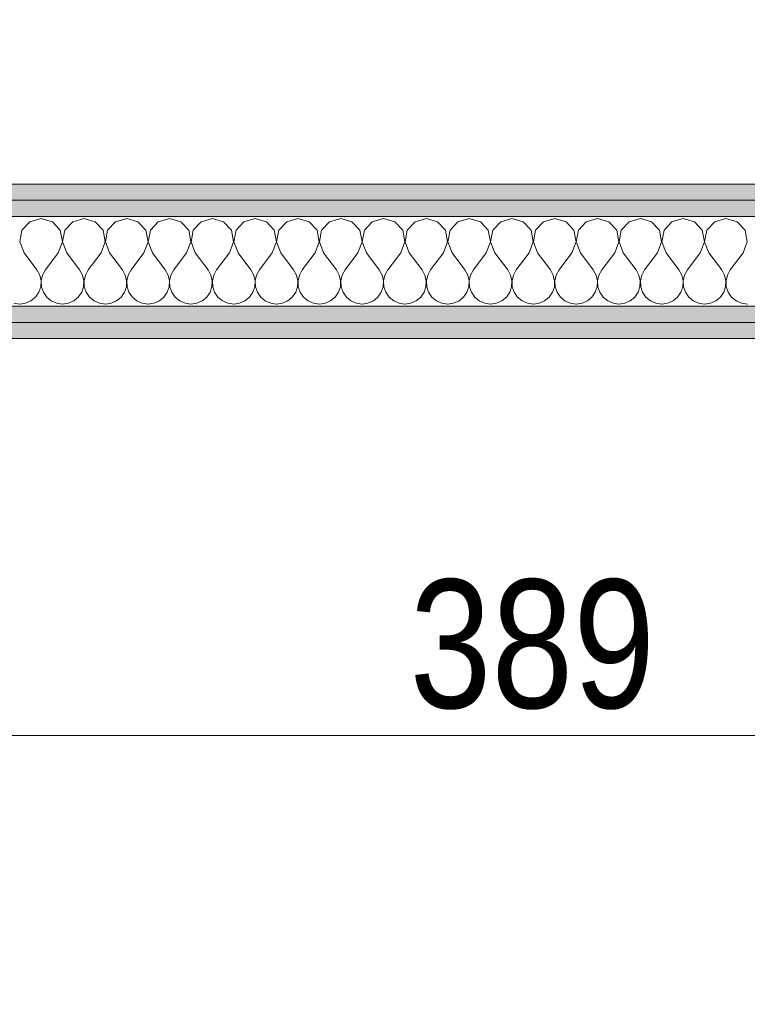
# Model space of a CAD drawing. Header units: millimetres. Extents: x 172139 to 266886, y 95607 to 138225.
# Tile 69 of 71: x 213800 to 214367, y 116568 to 117335. Entities that reach past the tile are written whole.
import ezdxf

# ---------------------------------------------------------------- set-up
doc = ezdxf.new("R2010")
doc.units = ezdxf.units.MM
doc.header["$MEASUREMENT"] = 0
doc.linetypes.add('Wipeout_Contour', pattern=[1000, 0, -1000])
doc.layers.add('PRZEBUDOWA_POSTAWIENIA_OPISY', color=7, linetype='Continuous')
doc.layers.add('ROZBUDOWA_NOWE_DZIAŁOWE', color=7, linetype='Continuous')
for name, color, linetype, lineweight, true_color in [('PRZEBUDOWA_POSTAWIENIA_OPISY_Nr_pióra__4', 7, 'Continuous', 13, 0x029e21), ('ROZBUDOWA_NOWE_DZIAŁOWE_Nr_pióra__24', 7, 'Continuous', 15, 0x029e21), ('ROZBUDOWA_NOWE_DZIAŁOWE_Nr_pióra__4', 7, 'Continuous', 13, 0x029e21), ('ROZBUDOWA_NOWE_DZIAŁOWE_Nr_pióra__67', 7, 'Continuous', 13, 0x6a6a6a)]:
    doc.layers.add(name, color=color, linetype=linetype, lineweight=lineweight, true_color=true_color)
doc.layers.add('ROZBUDOWA_NOWE_DZIAŁOWE_Nr_pióra__47', color=7, linetype='Continuous', lineweight=15)
doc.layers.add('STREFA_NOWE_POM_Nr_pióra__121', color=255, linetype='Continuous', lineweight=0)
doc.styles.add('GENERATED_STYLE_1', font='ARIALN.TTF')
doc.dimstyles.new('GENERATED_STYLE__1', dxfattribs={"dimtxt": 100, "dimasz": 71.25, "dimexe": 0.18, "dimexo": 0, "dimgap": 0.09, "dimtad": 1, "dimdec": 0, "dimlfac": 0.1, "dimzin": 0, "dimdsep": 46, "dimtxsty": 'GENERATED_STYLE_1', "dimblk": 'ARROWHEAD_6', "dimblk1": 'ARROWHEAD_6', "dimblk2": 'ARROWHEAD_6', "dimcen": 0.09, "dimclrd": 256, "dimclre": 256, "dimclrt": 256, "dimadec": 1, "dimazin": 0, "dimtfac": 1, "dimtdec": 4, "dimtmove": 0, "dimatfit": 3, "dimfxl": 0, "dimtolj": 1, "dimtzin": 0, "dimarcsym": 0})
doc.dimstyles.new('GENERATED_STYLE__2', dxfattribs={"dimtxt": 100, "dimasz": 71.25, "dimexe": 0.18, "dimexo": 0, "dimgap": 0.09, "dimtad": 1, "dimtih": 1, "dimtoh": 1, "dimdec": 0, "dimlfac": 0.1, "dimzin": 0, "dimdsep": 46, "dimtxsty": 'GENERATED_STYLE_1', "dimblk": 'ARROWHEAD_6', "dimblk1": 'ARROWHEAD_6', "dimblk2": 'ARROWHEAD_6', "dimcen": 0.09, "dimclrd": 256, "dimclre": 256, "dimclrt": 256, "dimadec": 1, "dimazin": 0, "dimtfac": 1, "dimtdec": 4, "dimtmove": 0, "dimatfit": 3, "dimfxl": 0, "dimtolj": 1, "dimtzin": 0, "dimarcsym": 0})
pattern_1 = [(0, (0, 0), (0, 37.5), [0, -37.5])]

# ---------------------------------------------------------------- blocks, each defined once
blk = doc.blocks.new('*X463')
at = {"layer": 'ROZBUDOWA_NOWE_DZIAŁOWE_Nr_pióra__4', "linetype": 'Continuous'}
for p, q in [((213807.9, 117177.61), (213801.76, 117170.89)), ((213816.67, 117180.1), (213807.9, 117177.61)), ((213825.43, 117177.61), (213816.67, 117180.1)), ((213831.57, 117170.89), (213825.43, 117177.61)), ((213841.24, 117177.61), (213835.09, 117170.89)), ((213850, 117180.1), (213841.24, 117177.61)), ((213858.76, 117177.61), (213850, 117180.1)), ((213864.91, 117170.89), (213858.76, 117177.61)), ((213874.57, 117177.61), (213868.43, 117170.89)), ((213883.33, 117180.1), (213874.57, 117177.61)), ((213892.1, 117177.61), (213883.33, 117180.1)), ((213898.24, 117170.89), (213892.1, 117177.61)), ((213907.9, 117177.61), (213901.76, 117170.89)), ((213916.67, 117180.1), (213907.9, 117177.61)), ((213925.43, 117177.61), (213916.67, 117180.1)), ((213931.57, 117170.89), (213925.43, 117177.61)), ((213941.24, 117177.61), (213935.09, 117170.89)), ((213950, 117180.1), (213941.24, 117177.61)), ((213958.76, 117177.61), (213950, 117180.1)), ((213964.91, 117170.89), (213958.76, 117177.61)), ((213974.57, 117177.61), (213968.43, 117170.89)), ((213983.33, 117180.1), (213974.57, 117177.61)), ((213992.1, 117177.61), (213983.33, 117180.1)), ((213998.24, 117170.89), (213992.1, 117177.61)), ((214007.9, 117177.61), (214001.76, 117170.89)), ((214016.67, 117180.1), (214007.9, 117177.61)), ((214025.43, 117177.61), (214016.67, 117180.1)), ((214031.57, 117170.89), (214025.43, 117177.61)), ((214041.24, 117177.61), (214035.09, 117170.89)), ((214050, 117180.1), (214041.24, 117177.61)), ((214058.76, 117177.61), (214050, 117180.1)), ((214064.91, 117170.89), (214058.76, 117177.61)), ((214074.57, 117177.61), (214068.43, 117170.89)), ((214083.33, 117180.1), (214074.57, 117177.61)), ((214092.1, 117177.61), (214083.33, 117180.1)), ((214098.24, 117170.89), (214092.1, 117177.61)), ((214107.9, 117177.61), (214101.76, 117170.89)), ((214116.67, 117180.1), (214107.9, 117177.61)), ((214125.43, 117177.61), (214116.67, 117180.1)), ((214131.57, 117170.89), (214125.43, 117177.61)), ((214141.24, 117177.61), (214135.09, 117170.89)), ((214150, 117180.1), (214141.24, 117177.61)), ((214158.76, 117177.61), (214150, 117180.1)), ((214164.91, 117170.89), (214158.76, 117177.61)), ((214174.57, 117177.61), (214168.43, 117170.89)), ((214183.33, 117180.1), (214174.57, 117177.61)), ((214192.1, 117177.61), (214183.33, 117180.1)), ((214198.24, 117170.89), (214192.1, 117177.61)), ((214207.9, 117177.61), (214201.76, 117170.89)), ((214216.67, 117180.1), (214207.9, 117177.61)), ((214225.43, 117177.61), (214216.67, 117180.1)), ((214231.57, 117170.89), (214225.43, 117177.61)), ((214241.24, 117177.61), (214235.09, 117170.89)), ((214250, 117180.1), (214241.24, 117177.61)), ((214258.76, 117177.61), (214250, 117180.1)), ((214264.91, 117170.89), (214258.76, 117177.61)), ((214274.57, 117177.61), (214268.43, 117170.89)), ((214283.33, 117180.1), (214274.57, 117177.61)), ((214292.1, 117177.61), (214283.33, 117180.1)), ((214298.24, 117170.89), (214292.1, 117177.61)), ((214307.9, 117177.61), (214301.76, 117170.89)), ((214316.67, 117180.1), (214307.9, 117177.61)), ((214325.43, 117177.61), (214316.67, 117180.1)), ((214331.57, 117170.89), (214325.43, 117177.61)), ((214341.24, 117177.61), (214335.09, 117170.89)), ((214350, 117180.1), (214341.24, 117177.61)), ((214358.76, 117177.61), (214350, 117180.1)), ((214364.91, 117170.89), (214358.76, 117177.61)), ((213801.76, 117170.89), (213800.07, 117161.93)), ((213833.27, 117161.93), (213831.57, 117170.89)), ((213835.09, 117170.89), (213833.4, 117161.93)), ((213866.6, 117161.93), (213864.91, 117170.89)), ((213868.43, 117170.89), (213866.73, 117161.93)), ((213899.93, 117161.93), (213898.24, 117170.89)), ((213901.76, 117170.89), (213900.07, 117161.93)), ((213933.27, 117161.93), (213931.57, 117170.89)), ((213935.09, 117170.89), (213933.4, 117161.93)), ((213966.6, 117161.93), (213964.91, 117170.89)), ((213968.43, 117170.89), (213966.73, 117161.93)), ((213999.93, 117161.93), (213998.24, 117170.89)), ((214001.76, 117170.89), (214000.07, 117161.93)), ((214033.27, 117161.93), (214031.57, 117170.89)), ((214035.09, 117170.89), (214033.4, 117161.93)), ((214066.6, 117161.93), (214064.91, 117170.89)), ((214068.43, 117170.89), (214066.73, 117161.93)), ((214099.93, 117161.93), (214098.24, 117170.89)), ((214101.76, 117170.89), (214100.07, 117161.93)), ((214133.27, 117161.93), (214131.57, 117170.89)), ((214135.09, 117170.89), (214133.4, 117161.93)), ((214166.6, 117161.93), (214164.91, 117170.89)), ((214168.43, 117170.89), (214166.73, 117161.93)), ((214199.93, 117161.93), (214198.24, 117170.89)), ((214201.76, 117170.89), (214200.07, 117161.93)), ((214233.27, 117161.93), (214231.57, 117170.89)), ((214235.09, 117170.89), (214233.4, 117161.93)), ((214266.6, 117161.93), (214264.91, 117170.89)), ((214268.43, 117170.89), (214266.73, 117161.93)), ((214299.93, 117161.93), (214298.24, 117170.89)), ((214301.76, 117170.89), (214300.07, 117161.93)), ((214333.27, 117161.93), (214331.57, 117170.89)), ((214335.09, 117170.89), (214333.4, 117161.93)), ((214366.6, 117161.93), (214364.91, 117170.89)), ((213800.07, 117161.93), (213803.33, 117153.43)), ((213830, 117153.43), (213833.27, 117161.93)), ((213833.4, 117161.93), (213836.67, 117153.43)), ((213863.33, 117153.43), (213866.6, 117161.93)), ((213866.73, 117161.93), (213870, 117153.43)), ((213896.67, 117153.43), (213899.93, 117161.93)), ((213900.07, 117161.93), (213903.33, 117153.43)), ((213930, 117153.43), (213933.27, 117161.93)), ((213933.4, 117161.93), (213936.67, 117153.43)), ((213963.33, 117153.43), (213966.6, 117161.93)), ((213966.73, 117161.93), (213970, 117153.43)), ((213996.67, 117153.43), (213999.93, 117161.93)), ((214000.07, 117161.93), (214003.33, 117153.43)), ((214030, 117153.43), (214033.27, 117161.93)), ((214033.4, 117161.93), (214036.67, 117153.43)), ((214063.33, 117153.43), (214066.6, 117161.93)), ((214066.73, 117161.93), (214070, 117153.43)), ((214096.67, 117153.43), (214099.93, 117161.93)), ((214100.07, 117161.93), (214103.33, 117153.43)), ((214130, 117153.43), (214133.27, 117161.93)), ((214133.4, 117161.93), (214136.67, 117153.43)), ((214163.33, 117153.43), (214166.6, 117161.93)), ((214166.73, 117161.93), (214170, 117153.43)), ((214196.67, 117153.43), (214199.93, 117161.93)), ((214200.07, 117161.93), (214203.33, 117153.43)), ((214230, 117153.43), (214233.27, 117161.93)), ((214233.4, 117161.93), (214236.67, 117153.43)), ((214263.33, 117153.43), (214266.6, 117161.93)), ((214266.73, 117161.93), (214270, 117153.43)), ((214296.67, 117153.43), (214299.93, 117161.93)), ((214300.07, 117161.93), (214303.33, 117153.43)), ((214330, 117153.43), (214333.27, 117161.93)), ((214333.4, 117161.93), (214336.67, 117153.43)), ((214363.33, 117153.43), (214366.6, 117161.93)), ((213803.33, 117153.43), (213813.33, 117140.1)), ((213830, 117153.43), (213820, 117140.1)), ((213836.67, 117153.43), (213846.67, 117140.1)), ((213863.33, 117153.43), (213853.33, 117140.1)), ((213870, 117153.43), (213880, 117140.1)), ((213896.67, 117153.43), (213886.67, 117140.1)), ((213903.33, 117153.43), (213913.33, 117140.1)), ((213930, 117153.43), (213920, 117140.1)), ((213936.67, 117153.43), (213946.67, 117140.1)), ((213963.33, 117153.43), (213953.33, 117140.1)), ((213970, 117153.43), (213980, 117140.1)), ((213996.67, 117153.43), (213986.67, 117140.1)), ((214003.33, 117153.43), (214013.33, 117140.1)), ((214030, 117153.43), (214020, 117140.1)), ((214036.67, 117153.43), (214046.67, 117140.1)), ((214063.33, 117153.43), (214053.33, 117140.1)), ((214070, 117153.43), (214080, 117140.1)), ((214096.67, 117153.43), (214086.67, 117140.1)), ((214103.33, 117153.43), (214113.33, 117140.1)), ((214130, 117153.43), (214120, 117140.1)), ((214136.67, 117153.43), (214146.67, 117140.1)), ((214163.33, 117153.43), (214153.33, 117140.1)), ((214170, 117153.43), (214180, 117140.1)), ((214196.67, 117153.43), (214186.67, 117140.1)), ((214203.33, 117153.43), (214213.33, 117140.1)), ((214230, 117153.43), (214220, 117140.1)), ((214236.67, 117153.43), (214246.67, 117140.1)), ((214263.33, 117153.43), (214253.33, 117140.1)), ((214270, 117153.43), (214280, 117140.1)), ((214296.67, 117153.43), (214286.67, 117140.1)), ((214303.33, 117153.43), (214313.33, 117140.1)), ((214330, 117153.43), (214320, 117140.1)), ((214336.67, 117153.43), (214346.67, 117140.1)), ((214363.33, 117153.43), (214353.33, 117140.1)), ((213815.56, 117136.07), (213813.33, 117140.1)), ((213816.6, 117131.59), (213815.56, 117136.07)), ((213817.77, 117136.07), (213816.73, 117131.59)), ((213820, 117140.1), (213817.77, 117136.07)), ((213848.89, 117136.07), (213846.67, 117140.1)), ((213849.93, 117131.59), (213848.89, 117136.07)), ((213851.11, 117136.07), (213850.07, 117131.59)), ((213853.33, 117140.1), (213851.11, 117136.07)), ((213882.23, 117136.07), (213880, 117140.1)), ((213883.27, 117131.59), (213882.23, 117136.07)), ((213884.44, 117136.07), (213883.4, 117131.59)), ((213886.67, 117140.1), (213884.44, 117136.07)), ((213915.56, 117136.07), (213913.33, 117140.1)), ((213916.6, 117131.59), (213915.56, 117136.07)), ((213917.77, 117136.07), (213916.73, 117131.59)), ((213920, 117140.1), (213917.77, 117136.07)), ((213948.89, 117136.07), (213946.67, 117140.1)), ((213949.93, 117131.59), (213948.89, 117136.07)), ((213951.11, 117136.07), (213950.07, 117131.59)), ((213953.33, 117140.1), (213951.11, 117136.07)), ((213982.23, 117136.07), (213980, 117140.1)), ((213983.27, 117131.59), (213982.23, 117136.07)), ((213984.44, 117136.07), (213983.4, 117131.59)), ((213986.67, 117140.1), (213984.44, 117136.07)), ((214015.56, 117136.07), (214013.33, 117140.1)), ((214016.6, 117131.59), (214015.56, 117136.07)), ((214017.77, 117136.07), (214016.73, 117131.59)), ((214020, 117140.1), (214017.77, 117136.07)), ((214048.89, 117136.07), (214046.67, 117140.1)), ((214049.93, 117131.59), (214048.89, 117136.07)), ((214051.11, 117136.07), (214050.07, 117131.59)), ((214053.33, 117140.1), (214051.11, 117136.07)), ((214082.23, 117136.07), (214080, 117140.1)), ((214083.27, 117131.59), (214082.23, 117136.07)), ((214084.44, 117136.07), (214083.4, 117131.59)), ((214086.67, 117140.1), (214084.44, 117136.07)), ((214115.56, 117136.07), (214113.33, 117140.1)), ((214116.6, 117131.59), (214115.56, 117136.07)), ((214117.77, 117136.07), (214116.73, 117131.59)), ((214120, 117140.1), (214117.77, 117136.07)), ((214148.89, 117136.07), (214146.67, 117140.1)), ((214149.93, 117131.59), (214148.89, 117136.07)), ((214151.11, 117136.07), (214150.07, 117131.59)), ((214153.33, 117140.1), (214151.11, 117136.07)), ((214182.23, 117136.07), (214180, 117140.1)), ((214183.27, 117131.59), (214182.23, 117136.07)), ((214184.44, 117136.07), (214183.4, 117131.59)), ((214186.67, 117140.1), (214184.44, 117136.07)), ((214215.56, 117136.07), (214213.33, 117140.1)), ((214216.6, 117131.59), (214215.56, 117136.07)), ((214217.77, 117136.07), (214216.73, 117131.59)), ((214220, 117140.1), (214217.77, 117136.07)), ((214248.89, 117136.07), (214246.67, 117140.1)), ((214249.93, 117131.59), (214248.89, 117136.07)), ((214251.11, 117136.07), (214250.07, 117131.59)), ((214253.33, 117140.1), (214251.11, 117136.07)), ((214282.23, 117136.07), (214280, 117140.1)), ((214283.27, 117131.59), (214282.23, 117136.07)), ((214284.44, 117136.07), (214283.4, 117131.59)), ((214286.67, 117140.1), (214284.44, 117136.07)), ((214315.56, 117136.07), (214313.33, 117140.1)), ((214316.6, 117131.59), (214315.56, 117136.07)), ((214317.77, 117136.07), (214316.73, 117131.59)), ((214320, 117140.1), (214317.77, 117136.07)), ((214348.89, 117136.07), (214346.67, 117140.1)), ((214349.93, 117131.59), (214348.89, 117136.07)), ((214351.11, 117136.07), (214350.07, 117131.59)), ((214353.33, 117140.1), (214351.11, 117136.07)), ((213814.91, 117122.64), (213816.38, 117127)), ((213816.38, 117127), (213816.6, 117131.59)), ((213816.73, 117131.59), (213816.96, 117127)), ((213816.96, 117127), (213818.43, 117122.64)), ((213848.24, 117122.64), (213849.71, 117127)), ((213849.71, 117127), (213849.93, 117131.59)), ((213850.07, 117131.59), (213850.29, 117127)), ((213850.29, 117127), (213851.76, 117122.64)), ((213881.57, 117122.64), (213883.04, 117127)), ((213883.04, 117127), (213883.27, 117131.59)), ((213883.4, 117131.59), (213883.62, 117127)), ((213883.62, 117127), (213885.09, 117122.64)), ((213914.91, 117122.64), (213916.38, 117127)), ((213916.38, 117127), (213916.6, 117131.59)), ((213916.73, 117131.59), (213916.96, 117127)), ((213916.96, 117127), (213918.43, 117122.64)), ((213948.24, 117122.64), (213949.71, 117127)), ((213949.71, 117127), (213949.93, 117131.59)), ((213950.07, 117131.59), (213950.29, 117127)), ((213950.29, 117127), (213951.76, 117122.64)), ((213981.57, 117122.64), (213983.04, 117127)), ((213983.04, 117127), (213983.27, 117131.59)), ((213983.4, 117131.59), (213983.62, 117127)), ((213983.62, 117127), (213985.09, 117122.64)), ((214014.91, 117122.64), (214016.38, 117127)), ((214016.38, 117127), (214016.6, 117131.59)), ((214016.73, 117131.59), (214016.96, 117127)), ((214016.96, 117127), (214018.43, 117122.64)), ((214048.24, 117122.64), (214049.71, 117127)), ((214049.71, 117127), (214049.93, 117131.59)), ((214050.07, 117131.59), (214050.29, 117127)), ((214050.29, 117127), (214051.76, 117122.64)), ((214081.57, 117122.64), (214083.04, 117127)), ((214083.04, 117127), (214083.27, 117131.59)), ((214083.4, 117131.59), (214083.62, 117127)), ((214083.62, 117127), (214085.09, 117122.64)), ((214114.91, 117122.64), (214116.38, 117127)), ((214116.38, 117127), (214116.6, 117131.59)), ((214116.73, 117131.59), (214116.96, 117127)), ((214116.96, 117127), (214118.43, 117122.64)), ((214148.24, 117122.64), (214149.71, 117127)), ((214149.71, 117127), (214149.93, 117131.59)), ((214150.07, 117131.59), (214150.29, 117127)), ((214150.29, 117127), (214151.76, 117122.64)), ((214181.57, 117122.64), (214183.04, 117127)), ((214183.04, 117127), (214183.27, 117131.59)), ((214183.4, 117131.59), (214183.62, 117127)), ((214183.62, 117127), (214185.09, 117122.64)), ((214214.91, 117122.64), (214216.38, 117127)), ((214216.38, 117127), (214216.6, 117131.59)), ((214216.73, 117131.59), (214216.96, 117127)), ((214216.96, 117127), (214218.43, 117122.64)), ((214248.24, 117122.64), (214249.71, 117127)), ((214249.71, 117127), (214249.93, 117131.59)), ((214250.07, 117131.59), (214250.29, 117127)), ((214250.29, 117127), (214251.76, 117122.64)), ((214281.57, 117122.64), (214283.04, 117127)), ((214283.04, 117127), (214283.27, 117131.59)), ((214283.4, 117131.59), (214283.62, 117127)), ((214283.62, 117127), (214285.09, 117122.64)), ((214314.91, 117122.64), (214316.38, 117127)), ((214316.38, 117127), (214316.6, 117131.59)), ((214316.73, 117131.59), (214316.96, 117127)), ((214316.96, 117127), (214318.43, 117122.64)), ((214348.24, 117122.64), (214349.71, 117127)), ((214349.71, 117127), (214349.93, 117131.59)), ((214350.07, 117131.59), (214350.29, 117127)), ((214350.29, 117127), (214351.76, 117122.64)), ((213812.3, 117118.85), (213814.91, 117122.64)), ((213818.43, 117122.64), (213821.03, 117118.85)), ((213845.64, 117118.85), (213848.24, 117122.64)), ((213851.76, 117122.64), (213854.36, 117118.85)), ((213878.97, 117118.85), (213881.57, 117122.64)), ((213885.09, 117122.64), (213887.7, 117118.85)), ((213912.3, 117118.85), (213914.91, 117122.64)), ((213918.43, 117122.64), (213921.03, 117118.85)), ((213945.64, 117118.85), (213948.24, 117122.64)), ((213951.76, 117122.64), (213954.36, 117118.85)), ((213978.97, 117118.85), (213981.57, 117122.64)), ((213985.09, 117122.64), (213987.7, 117118.85)), ((214012.3, 117118.85), (214014.91, 117122.64)), ((214018.43, 117122.64), (214021.03, 117118.85)), ((214045.64, 117118.85), (214048.24, 117122.64)), ((214051.76, 117122.64), (214054.36, 117118.85)), ((214078.97, 117118.85), (214081.57, 117122.64)), ((214085.09, 117122.64), (214087.7, 117118.85)), ((214112.3, 117118.85), (214114.91, 117122.64)), ((214118.43, 117122.64), (214121.03, 117118.85)), ((214145.64, 117118.85), (214148.24, 117122.64)), ((214151.76, 117122.64), (214154.36, 117118.85)), ((214178.97, 117118.85), (214181.57, 117122.64)), ((214185.09, 117122.64), (214187.7, 117118.85)), ((214212.3, 117118.85), (214214.91, 117122.64)), ((214218.43, 117122.64), (214221.03, 117118.85)), ((214245.64, 117118.85), (214248.24, 117122.64)), ((214251.76, 117122.64), (214254.36, 117118.85)), ((214278.97, 117118.85), (214281.57, 117122.64)), ((214285.09, 117122.64), (214287.7, 117118.85)), ((214312.3, 117118.85), (214314.91, 117122.64)), ((214318.43, 117122.64), (214321.03, 117118.85)), ((214345.64, 117118.85), (214348.24, 117122.64)), ((214351.76, 117122.64), (214354.36, 117118.85)), ((213795.45, 117114.07), (213800, 117113.43)), ((213800, 117113.43), (213804.55, 117114.07)), ((213804.55, 117114.07), (213808.76, 117115.92)), ((213808.76, 117115.92), (213812.3, 117118.85)), ((213821.03, 117118.85), (213824.57, 117115.92)), ((213824.57, 117115.92), (213828.78, 117114.07)), ((213828.78, 117114.07), (213833.33, 117113.43)), ((213833.33, 117113.43), (213837.89, 117114.07)), ((213837.89, 117114.07), (213842.1, 117115.92)), ((213842.1, 117115.92), (213845.64, 117118.85)), ((213854.36, 117118.85), (213857.9, 117115.92)), ((213857.9, 117115.92), (213862.11, 117114.07)), ((213862.11, 117114.07), (213866.67, 117113.43)), ((213866.67, 117113.43), (213871.22, 117114.07)), ((213871.22, 117114.07), (213875.43, 117115.92)), ((213875.43, 117115.92), (213878.97, 117118.85)), ((213887.7, 117118.85), (213891.24, 117115.92)), ((213891.24, 117115.92), (213895.45, 117114.07)), ((213895.45, 117114.07), (213900, 117113.43)), ((213900, 117113.43), (213904.55, 117114.07)), ((213904.55, 117114.07), (213908.76, 117115.92)), ((213908.76, 117115.92), (213912.3, 117118.85)), ((213921.03, 117118.85), (213924.57, 117115.92)), ((213924.57, 117115.92), (213928.78, 117114.07)), ((213928.78, 117114.07), (213933.33, 117113.43)), ((213933.33, 117113.43), (213937.89, 117114.07)), ((213937.89, 117114.07), (213942.1, 117115.92)), ((213942.1, 117115.92), (213945.64, 117118.85)), ((213954.36, 117118.85), (213957.9, 117115.92)), ((213957.9, 117115.92), (213962.11, 117114.07)), ((213962.11, 117114.07), (213966.67, 117113.43)), ((213966.67, 117113.43), (213971.22, 117114.07)), ((213971.22, 117114.07), (213975.43, 117115.92)), ((213975.43, 117115.92), (213978.97, 117118.85)), ((213987.7, 117118.85), (213991.24, 117115.92)), ((213991.24, 117115.92), (213995.45, 117114.07)), ((213995.45, 117114.07), (214000, 117113.43)), ((214000, 117113.43), (214004.55, 117114.07)), ((214004.55, 117114.07), (214008.76, 117115.92)), ((214008.76, 117115.92), (214012.3, 117118.85)), ((214021.03, 117118.85), (214024.57, 117115.92)), ((214024.57, 117115.92), (214028.78, 117114.07)), ((214028.78, 117114.07), (214033.33, 117113.43)), ((214033.33, 117113.43), (214037.89, 117114.07)), ((214037.89, 117114.07), (214042.1, 117115.92)), ((214042.1, 117115.92), (214045.64, 117118.85)), ((214054.36, 117118.85), (214057.9, 117115.92)), ((214057.9, 117115.92), (214062.11, 117114.07)), ((214062.11, 117114.07), (214066.67, 117113.43)), ((214066.67, 117113.43), (214071.22, 117114.07)), ((214071.22, 117114.07), (214075.43, 117115.92)), ((214075.43, 117115.92), (214078.97, 117118.85)), ((214087.7, 117118.85), (214091.24, 117115.92)), ((214091.24, 117115.92), (214095.45, 117114.07)), ((214095.45, 117114.07), (214100, 117113.43)), ((214100, 117113.43), (214104.55, 117114.07)), ((214104.55, 117114.07), (214108.76, 117115.92)), ((214108.76, 117115.92), (214112.3, 117118.85)), ((214121.03, 117118.85), (214124.57, 117115.92)), ((214124.57, 117115.92), (214128.78, 117114.07)), ((214128.78, 117114.07), (214133.33, 117113.43)), ((214133.33, 117113.43), (214137.89, 117114.07)), ((214137.89, 117114.07), (214142.1, 117115.92)), ((214142.1, 117115.92), (214145.64, 117118.85)), ((214154.36, 117118.85), (214157.9, 117115.92)), ((214157.9, 117115.92), (214162.11, 117114.07)), ((214162.11, 117114.07), (214166.67, 117113.43)), ((214166.67, 117113.43), (214171.22, 117114.07)), ((214171.22, 117114.07), (214175.43, 117115.92)), ((214175.43, 117115.92), (214178.97, 117118.85)), ((214187.7, 117118.85), (214191.24, 117115.92)), ((214191.24, 117115.92), (214195.45, 117114.07)), ((214195.45, 117114.07), (214200, 117113.43)), ((214200, 117113.43), (214204.55, 117114.07)), ((214204.55, 117114.07), (214208.76, 117115.92)), ((214208.76, 117115.92), (214212.3, 117118.85)), ((214221.03, 117118.85), (214224.57, 117115.92)), ((214224.57, 117115.92), (214228.78, 117114.07)), ((214228.78, 117114.07), (214233.33, 117113.43)), ((214233.33, 117113.43), (214237.89, 117114.07)), ((214237.89, 117114.07), (214242.1, 117115.92)), ((214242.1, 117115.92), (214245.64, 117118.85)), ((214254.36, 117118.85), (214257.9, 117115.92)), ((214257.9, 117115.92), (214262.11, 117114.07)), ((214262.11, 117114.07), (214266.67, 117113.43)), ((214266.67, 117113.43), (214271.22, 117114.07)), ((214271.22, 117114.07), (214275.43, 117115.92)), ((214275.43, 117115.92), (214278.97, 117118.85)), ((214287.7, 117118.85), (214291.24, 117115.92)), ((214291.24, 117115.92), (214295.45, 117114.07)), ((214295.45, 117114.07), (214300, 117113.43)), ((214300, 117113.43), (214304.55, 117114.07)), ((214304.55, 117114.07), (214308.76, 117115.92)), ((214308.76, 117115.92), (214312.3, 117118.85)), ((214321.03, 117118.85), (214324.57, 117115.92)), ((214324.57, 117115.92), (214328.78, 117114.07)), ((214328.78, 117114.07), (214333.33, 117113.43)), ((214333.33, 117113.43), (214337.89, 117114.07)), ((214337.89, 117114.07), (214342.1, 117115.92)), ((214342.1, 117115.92), (214345.64, 117118.85)), ((214354.36, 117118.85), (214357.9, 117115.92)), ((214357.9, 117115.92), (214362.11, 117114.07)), ((214362.11, 117114.07), (214366.67, 117113.43))]:
    blk.add_line(p, q, dxfattribs=at)
blk = doc.blocks.new('Ściana_124', base_point=(212316.49, 117206.76))
at = {"layer": 'ROZBUDOWA_NOWE_DZIAŁOWE_Nr_pióra__24', "linetype": 'Continuous'}
h = blk.add_hatch(dxfattribs=at)
h.set_pattern_fill('Gips', color=256, style=0, pattern_type=2)
h.set_pattern_definition(pattern_1)
h.paths.add_polyline_path([(216210.84, 117206.76), (212316.49, 117206.76), (212316.49, 117194.26), (216210.84, 117194.26)])
h = blk.add_hatch(dxfattribs=at)
h.set_pattern_fill('Gips', color=256, style=0, pattern_type=2)
h.set_pattern_definition(pattern_1)
h.paths.add_polyline_path([(216210.84, 117194.26), (212316.49, 117194.26), (212316.49, 117181.76), (216210.84, 117181.76)])
h = blk.add_hatch(dxfattribs=at)
h.set_pattern_fill('Gips', color=256, style=0, pattern_type=2)
h.set_pattern_definition(pattern_1)
h.paths.add_polyline_path([(212316.49, 117099.26), (216210.84, 117099.26), (216210.84, 117111.76), (212316.49, 117111.76)])
h = blk.add_hatch(dxfattribs=at)
h.set_pattern_fill('Gips', color=256, style=0, pattern_type=2)
h.set_pattern_definition(pattern_1)
h.paths.add_polyline_path([(212316.49, 117086.76), (216210.84, 117086.76), (216210.84, 117099.26), (212316.49, 117099.26)])
at = {"layer": 'ROZBUDOWA_NOWE_DZIAŁOWE_Nr_pióra__47', "linetype": 'Continuous', "flags": 128}
for points in [[(216210.84, 117206.76), (212316.49, 117206.76)], [(212316.49, 117086.76), (216210.84, 117086.76)]]:
    blk.add_lwpolyline(points, dxfattribs=at)
at = {"layer": 'ROZBUDOWA_NOWE_DZIAŁOWE_Nr_pióra__67', "linetype": 'Continuous'}
for p, q in [((216210.84, 117194.26), (212316.49, 117194.26)), ((216210.84, 117181.76), (212316.49, 117181.76)), ((212316.49, 117111.76), (216210.84, 117111.76)), ((212316.49, 117099.26), (216210.84, 117099.26))]:
    blk.add_line(p, q, dxfattribs=at)
at = {"layer": 'ROZBUDOWA_NOWE_DZIAŁOWE'}
blk.add_blockref('*X463', (0, 0), dxfattribs=at)
blk = doc.blocks.new('*D505')
at = {"layer": 'PRZEBUDOWA_POSTAWIENIA_OPISY_Nr_pióra__4', "linetype": 'Continuous'}
for p, q in [((213162.69, 117244.26), (213237.69, 117169.26)), ((213270.5, 117206.76), (213129.88, 117206.76)), ((213200.19, 117086.76), (213200.19, 117206.76)), ((213162.69, 117124.26), (213237.69, 117049.26)), ((213270.5, 117086.76), (213129.88, 117086.76))]:
    blk.add_line(p, q, dxfattribs=at)
blk = doc.blocks.new('ARROWHEAD_6')
at = {"color": 0, "linetype": 'Continuous', "lineweight": 0}
for p, q in [((-0.5, -0.5), (0.5, 0.5)), ((0, 0), (-1, 0))]:
    blk.add_line(p, q, dxfattribs=at)
blk = doc.blocks.new('*D506')
at = {"layer": 'PRZEBUDOWA_POSTAWIENIA_OPISY_Nr_pióra__4', "linetype": 'Continuous'}
for p, q in [((213200.19, 121145.59), (213200.19, 121201.84)), ((213237.69, 121108.09), (213162.69, 121183.09)), ((213270.5, 121145.59), (213129.88, 121145.59)), ((213200.19, 117206.76), (213200.19, 121145.59)), ((213162.69, 117244.26), (213237.69, 117169.26)), ((213270.5, 117206.76), (213129.88, 117206.76))]:
    blk.add_line(p, q, dxfattribs=at)
at = {"color": 254, "linetype": 'Wipeout_Contour', "lineweight": 0, "ltscale": 976749.280473}
blk.add_wipeout([(213180.19, 119080.18), (213180.19, 119272.18), (213080.19, 119272.18), (213080.19, 119080.18)], dxfattribs=at).dxf.layer = 'PRZEBUDOWA_POSTAWIENIA_OPISY'
at = {"layer": 'PRZEBUDOWA_POSTAWIENIA_OPISY_Nr_pióra__4', "insert": (213180.19, 119080.18), "char_height": 100, "attachment_point": 7, "rotation": 90, "style": 'GENERATED_STYLE_1'}
blk.add_mtext('\\A1;{\\fArial Narrow|b0|i0|c238|p34;394}', dxfattribs=at)
blk = doc.blocks.new('*D508')
at = {"layer": 'PRZEBUDOWA_POSTAWIENIA_OPISY_Nr_pióra__4', "linetype": 'Continuous'}
for p, q in [((212962.69, 117244.26), (213037.69, 117169.26)), ((213070.5, 117206.76), (212929.88, 117206.76)), ((213000.19, 117086.76), (213000.19, 117206.76)), ((212962.69, 117124.26), (213037.69, 117049.26)), ((213070.5, 117086.76), (212929.88, 117086.76))]:
    blk.add_line(p, q, dxfattribs=at)
blk = doc.blocks.new('*D509')
at = {"layer": 'PRZEBUDOWA_POSTAWIENIA_OPISY_Nr_pióra__4', "linetype": 'Continuous'}
for p, q in [((212962.69, 117959.39), (213037.69, 117884.39)), ((213070.5, 117921.89), (212929.88, 117921.89)), ((213000.19, 117206.76), (213000.19, 117921.89)), ((212962.69, 117244.26), (213037.69, 117169.26)), ((213070.5, 117206.76), (212929.88, 117206.76))]:
    blk.add_line(p, q, dxfattribs=at)
at = {"color": 254, "linetype": 'Wipeout_Contour', "lineweight": 0, "ltscale": 972918.419024}
blk.add_wipeout([(212980.19, 117500.33), (212980.19, 117628.33), (212880.19, 117628.33), (212880.19, 117500.33)], dxfattribs=at).dxf.layer = 'PRZEBUDOWA_POSTAWIENIA_OPISY'
at = {"layer": 'PRZEBUDOWA_POSTAWIENIA_OPISY_Nr_pióra__4', "insert": (212980.19, 117500.33), "char_height": 100, "attachment_point": 7, "rotation": 90, "style": 'GENERATED_STYLE_1'}
blk.add_mtext('\\A1;{\\fArial Narrow|b0|i0|c238|p34;72}', dxfattribs=at)
blk = doc.blocks.new('*D514')
at = {"layer": 'PRZEBUDOWA_POSTAWIENIA_OPISY_Nr_pióra__4', "linetype": 'Continuous'}
for p, q in [((212316.49, 116707.32), (212316.49, 116847.95)), ((216210.84, 116707.32), (216210.84, 116847.95)), ((212353.99, 116815.13), (212278.99, 116740.13)), ((216248.34, 116815.13), (216173.34, 116740.13)), ((212316.49, 116777.63), (216210.84, 116777.63))]:
    blk.add_line(p, q, dxfattribs=at)
at = {"color": 254, "linetype": 'Wipeout_Contour', "lineweight": 0, "ltscale": 975990.735869}
blk.add_wipeout([(214103.66, 116797.63), (214295.66, 116797.63), (214295.66, 116897.63), (214103.66, 116897.63)], dxfattribs=at).dxf.layer = 'PRZEBUDOWA_POSTAWIENIA_OPISY'
at = {"layer": 'PRZEBUDOWA_POSTAWIENIA_OPISY_Nr_pióra__4', "insert": (214103.66, 116797.63), "char_height": 100, "attachment_point": 7, "style": 'GENERATED_STYLE_1'}
blk.add_mtext('\\A1;{\\fArial Narrow|b0|i0|c238|p34;389}', dxfattribs=at)
at = {"color": 254, "linetype": 'Wipeout_Contour', "lineweight": 0, "ltscale": 982703.361361}
blk.add_wipeout([(216045.34, 116797.63), (216173.34, 116797.63), (216173.34, 116897.63), (216045.34, 116897.63)], dxfattribs=at).dxf.layer = 'PRZEBUDOWA_POSTAWIENIA_OPISY'
at = {"layer": 'PRZEBUDOWA_POSTAWIENIA_OPISY_Nr_pióra__4', "insert": (216045.34, 116797.63), "char_height": 100, "attachment_point": 7, "style": 'GENERATED_STYLE_1'}
blk.add_mtext('\\A1;{\\fArial Narrow|b0|i0|c238|p34;12}', dxfattribs=at)
blk = doc.blocks.new('*D522')
at = {"layer": 'PRZEBUDOWA_POSTAWIENIA_OPISY_Nr_pióra__4', "linetype": 'Continuous'}
for p, q in [((215640.22, 117124.26), (215715.22, 117049.26)), ((215748.04, 117086.76), (215607.41, 117086.76)), ((215677.72, 116985), (215677.72, 117086.76)), ((215640.22, 117022.5), (215715.22, 116947.5)), ((215748.04, 116985), (215607.41, 116985))]:
    blk.add_line(p, q, dxfattribs=at)
blk = doc.blocks.new('*D523')
at = {"layer": 'PRZEBUDOWA_POSTAWIENIA_OPISY_Nr_pióra__4', "linetype": 'Continuous'}
for p, q in [((215640.22, 117244.26), (215715.22, 117169.26)), ((215748.04, 117206.76), (215607.41, 117206.76)), ((215677.72, 117086.76), (215677.72, 117206.76)), ((215640.22, 117124.26), (215715.22, 117049.26)), ((215748.04, 117086.76), (215607.41, 117086.76))]:
    blk.add_line(p, q, dxfattribs=at)
blk = doc.blocks.new('*D524')
at = {"layer": 'PRZEBUDOWA_POSTAWIENIA_OPISY_Nr_pióra__4', "linetype": 'Continuous'}
for p, q in [((215640.22, 117959.39), (215715.22, 117884.39)), ((215748.04, 117921.89), (215607.41, 117921.89)), ((215677.72, 117206.76), (215677.72, 117921.89)), ((215640.22, 117244.26), (215715.22, 117169.26)), ((215748.04, 117206.76), (215607.41, 117206.76))]:
    blk.add_line(p, q, dxfattribs=at)
at = {"color": 254, "linetype": 'Wipeout_Contour', "lineweight": 0, "ltscale": 982430.602613}
blk.add_wipeout([(215657.72, 117564.33), (215657.72, 117692.33), (215557.72, 117692.33), (215557.72, 117564.33)], dxfattribs=at).dxf.layer = 'PRZEBUDOWA_POSTAWIENIA_OPISY'
at = {"layer": 'PRZEBUDOWA_POSTAWIENIA_OPISY_Nr_pióra__4', "insert": (215657.72, 117564.33), "char_height": 100, "attachment_point": 7, "rotation": 90, "style": 'GENERATED_STYLE_1'}
blk.add_mtext('\\A1;{\\fArial Narrow|b0|i0|c238|p34;72}', dxfattribs=at)
at = {"color": 254, "linetype": 'Wipeout_Contour', "lineweight": 0, "ltscale": 981818.098461}
blk.add_wipeout([(215657.72, 117244.26), (215657.72, 117372.27), (215557.72, 117372.27), (215557.72, 117244.26)], dxfattribs=at).dxf.layer = 'PRZEBUDOWA_POSTAWIENIA_OPISY'
at = {"layer": 'PRZEBUDOWA_POSTAWIENIA_OPISY_Nr_pióra__4', "insert": (215657.72, 117244.26), "char_height": 100, "attachment_point": 7, "rotation": 90, "style": 'GENERATED_STYLE_1'}
blk.add_mtext('\\A1;{\\fArial Narrow|b0|i0|c238|p34;12}', dxfattribs=at)

msp = doc.modelspace()

# ---------------------------------------------------------------- linework, layer by layer
at = {"layer": 'STREFA_NOWE_POM_Nr_pióra__121', "linetype": 'Continuous', "flags": 128}
for points in [[(216210.84, 119674.66), (216210.84, 121145.59), (212316.49, 121145.59), (212316.49, 117206.76), (216210.84, 117206.76)], [(216210.84, 117086.76), (212316.49, 117086.76), (212316.49, 115826.05), (212310.64, 115586.76), (214176.72, 115586.76), (215056.72, 115586.76), (215750.28, 115586.76), (216203.46, 115586.76), (216210.84, 115862.46)]]:
    msp.add_lwpolyline(points, close=True, dxfattribs=at)

# ---------------------------------------------------------------- block references
at = {"layer": 'ROZBUDOWA_NOWE_DZIAŁOWE'}
msp.add_blockref('Ściana_124', (212316.49, 117206.76), dxfattribs=at)

# ---------------------------------------------------------------- dimensions: what is measured, and where the dimension line sits
at = {"layer": 'PRZEBUDOWA_POSTAWIENIA_OPISY', "color": 104, "linetype": 'Continuous', "lineweight": 13, "true_color": 0x029e21}
dim = msp.add_linear_dim(base=(213200.19, 117206.76), p1=(213796.52, 117086.76), p2=(214263.66, 117206.76), angle=90, dimstyle='GENERATED_STYLE__1', dxfattribs=at)
dim.commit()
dim.dimension.update_dxf_attribs({"geometry": '*D505', "text_midpoint": (213130.19, 116997.15), "dimtype": 160, "text_rotation": 90})

# ---------------------------------------------------------------- next in the draw order: dimensions: what is measured, and where the dimension line sits
dim = msp.add_linear_dim(base=(213200.19, 121145.59), p1=(214263.66, 117206.76), p2=(213378.33, 121145.59), angle=90, dimstyle='GENERATED_STYLE__1', dxfattribs=at)
dim.commit()
dim.dimension.update_dxf_attribs({"geometry": '*D506', "text_midpoint": (213130.19, 119194.01), "dimtype": 160, "text_rotation": 90})

# ---------------------------------------------------------------- next in the draw order: dimensions: what is measured, and where the dimension line sits
dim = msp.add_linear_dim(base=(213000.19, 117206.76), p1=(213796.52, 117086.76), p2=(214263.66, 117206.76), angle=90, dimstyle='GENERATED_STYLE__1', dxfattribs=at)
dim.commit()
dim.dimension.update_dxf_attribs({"geometry": '*D508', "text_midpoint": (212930.19, 116997.15), "dimtype": 160, "text_rotation": 90})

# ---------------------------------------------------------------- next in the draw order: dimensions: what is measured, and where the dimension line sits
dim = msp.add_linear_dim(base=(213000.19, 117921.89), p1=(214263.66, 117206.76), p2=(212316.49, 117921.89), angle=90, dimstyle='GENERATED_STYLE__1', dxfattribs=at)
dim.commit()
dim.dimension.update_dxf_attribs({"geometry": '*D509', "text_midpoint": (212930.19, 117576.21), "dimtype": 160, "text_rotation": 90})

# ---------------------------------------------------------------- next in the draw order: dimensions: what is measured, and where the dimension line sits
dim = msp.add_linear_dim(base=(216210.84, 116777.63), p1=(212316.49, 117921.89), p2=(216210.84, 117921.89), dimstyle='GENERATED_STYLE__2', dxfattribs=at)
dim.commit()
dim.dimension.update_dxf_attribs({"geometry": '*D514', "text_midpoint": (214217.49, 116847.63), "dimtype": 160})

# ---------------------------------------------------------------- next in the draw order: dimensions: what is measured, and where the dimension line sits
for base, p1, p2, picture, middle in [((215677.72, 117206.76), (214263.66, 117086.76), (214263.66, 117206.76), '*D523', (215607.72, 117320.15)), ((215677.72, 117086.76), (216210.84, 116985), (214263.66, 117086.76), '*D522', (215607.72, 116895.38))]:
    dim = msp.add_linear_dim(base=base, p1=p1, p2=p2, angle=90, dimstyle='GENERATED_STYLE__1', dxfattribs=at)
    dim.commit()
    dim.dimension.update_dxf_attribs({"geometry": picture, "text_midpoint": middle, "dimtype": 160, "text_rotation": 90})

# ---------------------------------------------------------------- next in the draw order: dimensions: what is measured, and where the dimension line sits
dim = msp.add_linear_dim(base=(215677.72, 117921.89), p1=(214263.66, 117206.76), p2=(216210.84, 117921.89), angle=90, dimstyle='GENERATED_STYLE__1', dxfattribs=at)
dim.commit()
dim.dimension.update_dxf_attribs({"geometry": '*D524', "text_midpoint": (215607.72, 117640.21), "dimtype": 160, "text_rotation": 90})

doc.saveas('drawing.dxf')
